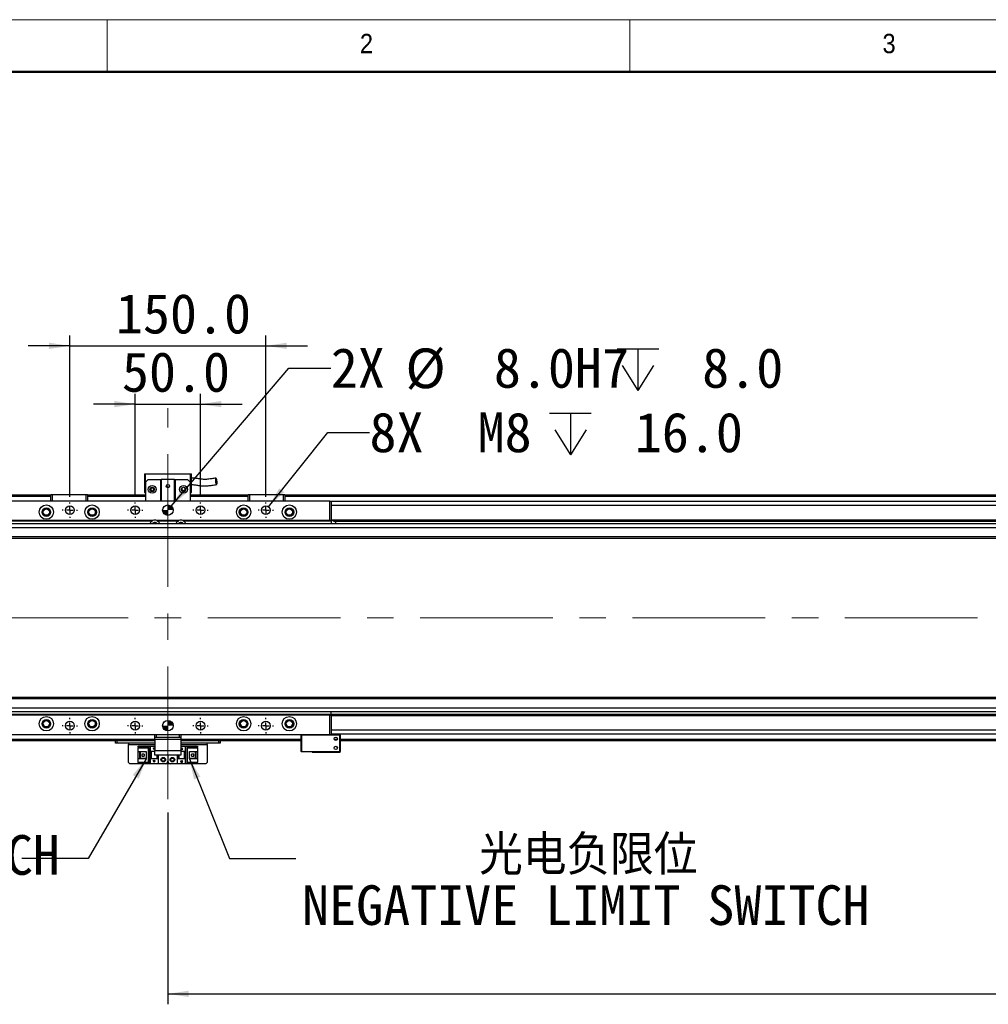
# Model space of a CAD drawing. Header units: millimetres. Extents: x 40 to 3331, y 40 to 2336.
# Tile 4 of 11: x 413 to 1154, y 1582 to 2336. Entities that reach past the tile are written whole.
import ezdxf

# ---------------------------------------------------------------- set-up
doc = ezdxf.new("R2010")
doc.units = ezdxf.units.MM
doc.header["$LTSCALE"] = 8
doc.linetypes.add('CENTERX2', pattern=[20.32, 12.7, -2.54, 2.54, -2.54])
doc.layers.add('DIMNS', color=7, linetype='Continuous')
doc.styles.add('SLDTEXTSTYLE0', font='Gothic.ttf', dxfattribs={"width": 0.913})
doc.styles.add('SLDTEXTSTYLE10', font='txt')
doc.styles.add('SLDTEXTSTYLE7', font='txt')
doc.styles.add('SLDTEXTSTYLE9', font='txt', dxfattribs={"bigfont": 'bigfont'})
doc.dimstyles.new('SLDDIMSTYLE0', dxfattribs={"dimtxt": 30.4, "dimasz": 16, "dimexe": 0, "dimexo": 0.0625, "dimgap": 7.6, "dimtad": 2, "dimdec": 1, "dimrnd": 1e-09, "dimzin": 4, "dimdsep": 46, "dimtxsty": 'SLDTEXTSTYLE7', "dimsah": 1, "dimcen": 0.09, "dimadec": 0, "dimazin": 1, "dimtfac": 1, "dimtdec": 1, "dimtmove": 0, "dimatfit": 0, "dimfxl": 0, "dimfrac": 2, "dimtolj": 1, "dimtzin": 12, "dimarcsym": 0})
doc.dimstyles.new('SLDDIMSTYLE1', dxfattribs={"dimtxt": 30.4, "dimasz": 16, "dimexe": 0, "dimexo": 0.0625, "dimgap": 7.6, "dimtad": 2, "dimdec": 1, "dimrnd": 1e-09, "dimzin": 4, "dimdsep": 46, "dimtxsty": 'SLDTEXTSTYLE7', "dimsah": 1, "dimcen": 0.09, "dimadec": 0, "dimazin": 1, "dimtfac": 1, "dimtdec": 1, "dimtofl": 0, "dimtmove": 0, "dimatfit": 3, "dimfxl": 0, "dimfrac": 2, "dimtolj": 1, "dimtzin": 12, "dimarcsym": 0})
doc.dimstyles.new('SLDDIMSTYLE3', dxfattribs={"dimtxt": 0.18, "dimasz": 16, "dimexe": 0, "dimexo": 0.0625, "dimgap": 0, "dimtad": 0, "dimtih": 1, "dimtoh": 1, "dimdec": 0, "dimrnd": 1e-09, "dimzin": 0, "dimdsep": 46, "dimtxsty": 'Standard', "dimsah": 1, "dimcen": 0.09, "dimadec": 0, "dimazin": 0, "dimtfac": 16, "dimtdec": 0, "dimtofl": 0, "dimtmove": 0, "dimatfit": 3, "dimfxl": 0, "dimfrac": 2, "dimtolj": 1, "dimtzin": 0, "dimarcsym": 0})
doc.dimstyles.new('SLDDIMSTYLE5', dxfattribs={"dimtxt": 30.4, "dimasz": 16, "dimexe": 0, "dimexo": 0.0625, "dimgap": 7.6, "dimtad": 0, "dimtih": 1, "dimtoh": 1, "dimdec": 1, "dimrnd": 1e-09, "dimzin": 4, "dimdsep": 46, "dimtxsty": 'SLDTEXTSTYLE7', "dimsah": 1, "dimcen": 0, "dimadec": 0, "dimazin": 1, "dimtfac": 1, "dimtdec": 1, "dimtofl": 0, "dimtmove": 0, "dimatfit": 3, "dimfxl": 0, "dimfrac": 2, "dimtolj": 1, "dimtzin": 12, "dimarcsym": 0})
doc.dimstyles.new('SLDDIMSTYLE6', dxfattribs={"dimtxt": 30.4, "dimasz": 16, "dimexe": 0, "dimexo": 0.0625, "dimgap": 7.6, "dimtad": 0, "dimtih": 1, "dimtoh": 1, "dimdec": 6, "dimrnd": 1e-09, "dimzin": 12, "dimdsep": 46, "dimtxsty": 'SLDTEXTSTYLE7', "dimsah": 1, "dimcen": 0, "dimadec": 0, "dimazin": 3, "dimtfac": 1, "dimtdec": 1, "dimtofl": 0, "dimtmove": 0, "dimatfit": 3, "dimfxl": 0, "dimfrac": 2, "dimtolj": 1, "dimtzin": 12, "dimarcsym": 0})

# ---------------------------------------------------------------- blocks, each defined once
blk = doc.blocks.new('_D_17')
at = {"layer": 'DIMNS'}
for p, q in [((501.35, 1970.69), (501.35, 2049.68)), ((551.35, 1970.69), (551.35, 2049.68)), ((501.35, 2041.68), (469.35, 2041.68)), ((501.35, 2041.68), (551.35, 2041.68)), ((551.35, 2041.68), (583.35, 2041.68))]:
    blk.add_line(p, q, dxfattribs=at)
for points in [[(501.35, 2041.68), (485.35, 2044.08), (485.35, 2039.28)], [(551.35, 2041.68), (567.35, 2039.28), (567.35, 2044.08)]]:
    blk.add_solid(points, dxfattribs=at)
at = {"layer": 'DIMNS', "insert": (491.2, 2081.57), "char_height": 30.4, "attachment_point": 1, "style": 'SLDTEXTSTYLE7'}
blk.add_mtext('50.0', dxfattribs=at)
blk = doc.blocks.new('_D_18')
at = {"layer": 'DIMNS'}
for p, q in [((451.35, 1970.69), (451.35, 2094.31)), ((601.35, 1970.69), (601.35, 2094.31)), ((451.35, 2086.31), (419.35, 2086.31)), ((451.35, 2086.31), (601.35, 2086.31)), ((601.35, 2086.31), (633.35, 2086.31))]:
    blk.add_line(p, q, dxfattribs=at)
for points in [[(451.35, 2086.31), (435.35, 2088.71), (435.35, 2083.91)], [(601.35, 2086.31), (617.35, 2083.91), (617.35, 2088.71)]]:
    blk.add_solid(points, dxfattribs=at)
at = {"layer": 'DIMNS', "insert": (486.6, 2126.19), "char_height": 30.4, "attachment_point": 1, "style": 'SLDTEXTSTYLE7'}
blk.add_mtext('150.0', dxfattribs=at)
blk = doc.blocks.new('SW_SYMBOL_HOLE_DEPTH')
at = {"layer": 'DIMNS', "color": 0}
for p, q in [((0, 7000), (6400, 7000)), ((3200, 7000), (3200, 600)), ((800, 4440), (3200, 600)), ((5600, 4440), (3200, 600))]:
    blk.add_line(p, q, dxfattribs=at)
blk = doc.blocks.new('_D_19')
at = {"layer": 'DIMNS'}
for p, q in [((528.94, 1963.57), (619.07, 2069.32)), ((619.07, 2069.32), (651.07, 2069.32))]:
    blk.add_line(p, q, dxfattribs=at)
blk.add_solid([(528.94, 1963.57), (541.15, 1974.19), (537.5, 1977.3)], dxfattribs=at)
at = {"layer": 'DIMNS', "xscale": 0.004985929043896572, "yscale": 0.004985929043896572, "zscale": 0.004985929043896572}
blk.add_blockref('SW_SYMBOL_HOLE_DEPTH', (870.14, 2049.19), dxfattribs=at)
at = {"layer": 'DIMNS', "char_height": 30.4, "attachment_point": 1, "style": 'SLDTEXTSTYLE7'}
for s, insert in [('2X ', (651.07, 2084.63)), ('%%c', (708.24, 2084.34)), (' 8.0H7', (755.21, 2084.63)), (' 8.0', (914.64, 2084.63))]:
    blk.add_mtext(s, dxfattribs=dict(at, insert=insert))
blk = doc.blocks.new('_D_20')
at = {"layer": 'DIMNS'}
for p, q in [((603.47, 1963.19), (648.7, 2019.97)), ((648.7, 2019.97), (680.7, 2019.97))]:
    blk.add_line(p, q, dxfattribs=at)
blk.add_solid([(603.47, 1963.19), (615.31, 1974.21), (611.56, 1977.2)], dxfattribs=at)
at = {"layer": 'DIMNS', "xscale": 0.004985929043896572, "yscale": 0.004985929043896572, "zscale": 0.004985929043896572}
blk.add_blockref('SW_SYMBOL_HOLE_DEPTH', (818.56, 1999.85), dxfattribs=at)
at = {"layer": 'DIMNS', "char_height": 30.4, "attachment_point": 1, "style": 'SLDTEXTSTYLE7'}
for s, insert in [('8X  M8 ', (680.7, 2035.29)), (' 16.0', (863.06, 2035.29))]:
    blk.add_mtext(s, dxfattribs=dict(at, insert=insert))
blk = doc.blocks.new('_D_22')
at = {"layer": 'DIMNS'}
for p, q in [((526.35, 1729.12), (526.35, 1582.23)), ((2326.35, 1727.57), (2326.35, 1582.23)), ((526.35, 1590.23), (2326.35, 1590.23))]:
    blk.add_line(p, q, dxfattribs=at)
for points in [[(526.35, 1590.23), (542.35, 1587.83), (542.35, 1592.63)], [(2326.35, 1590.23), (2310.35, 1592.63), (2310.35, 1587.83)]]:
    blk.add_solid(points, dxfattribs=at)
at = {"layer": 'DIMNS', "insert": (1359.69, 1630.11), "char_height": 30.4, "attachment_point": 1, "style": 'SLDTEXTSTYLE7'}
blk.add_mtext('1800.0', dxfattribs=at)
blk = doc.blocks.new('SW_NOTE_8')
at = {"layer": 'DIMNS', "color": 0, "char_height": 30.4, "attachment_point": 1}
for s, insert, style in [('  光电原点', (-198.22, 56.23), 'SLDTEXTSTYLE9'), ('HOME SWITCH', (-198.22, 17.83), 'SLDTEXTSTYLE10')]:
    blk.add_mtext(s, dxfattribs=dict(at, insert=insert, style=style))
blk = doc.blocks.new('SW_NOTE_9')
at = {"layer": 'DIMNS', "color": 0, "char_height": 30.4, "attachment_point": 1}
for s, insert, style in [('     光电负限位', (4.74, 17.89), 'SLDTEXTSTYLE9'), ('NEGATIVE LIMIT SWITCH', (4.74, -20.51), 'SLDTEXTSTYLE10')]:
    blk.add_mtext(s, dxfattribs=dict(at, insert=insert, style=style))
blk = doc.blocks.new('SW_CENTERMARKSYMBOL_0')
at = {"layer": 'DIMNS', "color": 0}
for p, q in [((-5.08, 0), (-5.94, 0)), ((0, 0), (-2.54, 0)), ((0, 5.08), (0, 5.94)), ((0, 0), (0, 2.54)), ((0, 0), (0, -2.54)), ((0, 0), (2.54, 0)), ((5.08, 0), (5.94, 0)), ((0, -5.08), (0, -5.94))]:
    blk.add_line(p, q, dxfattribs=at)
blk = doc.blocks.new('SW_CENTERMARKSYMBOL_1')
at = {"layer": 'DIMNS', "color": 0}
for p, q in [((-5.08, 0), (-5.94, 0)), ((0, 0), (-2.54, 0)), ((0, 5.08), (0, 5.94)), ((0, 0), (0, 2.54)), ((0, 0), (0, -2.54)), ((0, 0), (2.54, 0)), ((5.08, 0), (5.94, 0)), ((0, -5.08), (0, -5.94))]:
    blk.add_line(p, q, dxfattribs=at)
blk = doc.blocks.new('SW_CENTERMARKSYMBOL_2')
at = {"layer": 'DIMNS', "color": 0}
for p, q in [((-5.08, 0), (-5.94, 0)), ((0, 0), (-2.54, 0)), ((0, 5.08), (0, 5.94)), ((0, 0), (0, 2.54)), ((0, 0), (0, -2.54)), ((0, 0), (2.54, 0)), ((5.08, 0), (5.94, 0)), ((0, -5.08), (0, -5.94))]:
    blk.add_line(p, q, dxfattribs=at)
blk = doc.blocks.new('SW_CENTERMARKSYMBOL_3')
at = {"layer": 'DIMNS', "color": 0}
for p, q in [((-5.08, 0), (-5.94, 0)), ((0, 0), (-2.54, 0)), ((0, 5.08), (0, 5.94)), ((0, 0), (0, 2.54)), ((0, 0), (0, -2.54)), ((0, 0), (2.54, 0)), ((5.08, 0), (5.94, 0)), ((0, -5.08), (0, -5.94))]:
    blk.add_line(p, q, dxfattribs=at)
blk = doc.blocks.new('SW_CENTERMARKSYMBOL_4')
at = {"layer": 'DIMNS', "color": 0}
for p, q in [((-5.08, 0), (-5.94, 0)), ((0, 0), (-2.54, 0)), ((0, 5.08), (0, 5.94)), ((0, 0), (0, 2.54)), ((0, 0), (0, -2.54)), ((0, 0), (2.54, 0)), ((5.08, 0), (5.94, 0)), ((0, -5.08), (0, -5.94))]:
    blk.add_line(p, q, dxfattribs=at)
blk = doc.blocks.new('SW_CENTERMARKSYMBOL_5')
at = {"layer": 'DIMNS', "color": 0}
for p, q in [((-5.08, 0), (-5.94, 0)), ((0, 0), (-2.54, 0)), ((0, 5.08), (0, 5.94)), ((0, 0), (0, 2.54)), ((0, 0), (0, -2.54)), ((0, 0), (2.54, 0)), ((5.08, 0), (5.94, 0)), ((0, -5.08), (0, -5.94))]:
    blk.add_line(p, q, dxfattribs=at)
blk = doc.blocks.new('SW_CENTERMARKSYMBOL_6')
at = {"layer": 'DIMNS', "color": 0}
for p, q in [((-5.08, 0), (-5.94, 0)), ((0, 0), (-2.54, 0)), ((0, 5.08), (0, 5.94)), ((0, 0), (0, 2.54)), ((0, 0), (0, -2.54)), ((0, 0), (2.54, 0)), ((5.08, 0), (5.94, 0)), ((0, -5.08), (0, -5.94))]:
    blk.add_line(p, q, dxfattribs=at)
blk = doc.blocks.new('SW_CENTERMARKSYMBOL_7')
at = {"layer": 'DIMNS', "color": 0}
for p, q in [((-5.08, 0), (-5.94, 0)), ((0, 0), (-2.54, 0)), ((0, 5.08), (0, 5.94)), ((0, 0), (0, 2.54)), ((0, 0), (0, -2.54)), ((0, 0), (2.54, 0)), ((5.08, 0), (5.94, 0)), ((0, -5.08), (0, -5.94))]:
    blk.add_line(p, q, dxfattribs=at)
blk = doc.blocks.new('SW_DOWELSYMBOL_2')
at = {"linetype": 'Continuous', "lineweight": 18}
h = blk.add_hatch(color=0, dxfattribs=at)
edge = h.paths.add_edge_path(flags=0)
edge.add_arc((0, 0), 4, 180, 270)
edge.add_line((0, -4), (0, 0))
edge.add_line((0, 0), (-4, 0))
h = blk.add_hatch(color=0, dxfattribs=at)
edge = h.paths.add_edge_path(flags=0)
edge.add_arc((0, 0), 4, 0, 90)
edge.add_line((0, 4), (0, 0))
edge.add_line((0, 0), (4, 0))
at = {"layer": 'DIMNS', "color": 0}
blk.add_circle((0, 0), 4, dxfattribs=at)
blk = doc.blocks.new('SW_DOWELSYMBOL_3')
at = {"linetype": 'Continuous', "lineweight": 18}
h = blk.add_hatch(color=0, dxfattribs=at)
edge = h.paths.add_edge_path(flags=0)
edge.add_arc((0, 0), 4, 180, 270)
edge.add_line((0, -4), (0, 0))
edge.add_line((0, 0), (-4, 0))
h = blk.add_hatch(color=0, dxfattribs=at)
edge = h.paths.add_edge_path(flags=0)
edge.add_arc((0, 0), 4, 0, 90)
edge.add_line((0, 4), (0, 0))
edge.add_line((0, 0), (4, 0))
at = {"layer": 'DIMNS', "color": 0}
blk.add_circle((0, 0), 4, dxfattribs=at)

msp = doc.modelspace()

# ---------------------------------------------------------------- linework, layer by layer
at = {"color": 7, "linetype": 'Continuous', "lineweight": 18}
for p, q in [((3320, 2336), (40, 2336)), ((480, 2296), (480, 2336)), ((880, 2336), (880, 2296)), ((80, 2296), (3280, 2296))]:
    msp.add_line(p, q, dxfattribs=at)
at = {"color": 7, "linetype": 'Continuous', "lineweight": 50}
msp.add_line((3280, 2296), (80, 2296), dxfattribs=at)
at = {"color": 7, "linetype": 'Continuous', "lineweight": 25}
for p, q in [((508.3486707, 1988.3266009), (509.3486876, 1988.3266009)), ((508.3486707, 1988.3266009), (508.3486707, 1973.926603)), ((509.3486876, 1981.9266043), (509.3486876, 1988.3266009)), ((509.3486876, 1988.3266009), (543.3486969, 1988.3266009)), ((511.3486917, 1983.9266009), (509.3486876, 1981.9266043)), ((511.3486917, 1983.9266009), (520.8486886, 1983.9266009)), ((520.8486886, 1967.5266064), (520.8486886, 1983.9266009)), ((520.8486886, 1983.9266009), (521.3486821, 1983.9266009)), ((521.3486821, 1983.9266009), (521.3486821, 1967.5266064)), ((531.3486726, 1983.9266009), (521.3486821, 1983.9266009)), ((531.3486726, 1967.5266064), (531.3486726, 1983.9266009)), ((531.3486726, 1983.9266009), (531.848696, 1983.9266009)), ((531.848696, 1983.9266009), (531.848696, 1967.5266064)), ((531.848696, 1983.9266009), (541.3486929, 1983.9266009)), ((543.3486969, 1981.9266043), (541.3486929, 1983.9266009)), ((543.3486969, 1988.3266009), (544.348684, 1988.3266009)), ((543.3486969, 1988.3266009), (543.3486969, 1981.9266043)), ((544.348684, 1973.926603), (544.348684, 1988.3266009)), ((509.3486876, 1981.9266043), (509.3486876, 1967.5266064)), ((543.3486969, 1981.9266043), (543.3486969, 1967.5266064)), ((436.8486971, 1972.0266006), (358.3486647, 1972.0266006)), ((358.3486647, 1971.5266071), (436.8486971, 1971.5266071)), ((650.3486902, 1967.5266064), (402.3486943, 1967.5266064)), ((436.8486971, 1972.226604), (437.1486873, 1972.5266017)), ((437.8486843, 1972.226604), (436.8486971, 1972.226604)), ((436.8486971, 1967.5266064), (436.8486971, 1972.226604)), ((437.1486873, 1972.5266017), (437.97296, 1972.5266017)), ((437.8486843, 1972.226604), (437.97296, 1972.5266017)), ((463.8486774, 1972.226604), (437.8486843, 1972.226604)), ((437.8486843, 1972.226604), (437.8486843, 1967.5266064)), ((437.97296, 1972.5266017), (463.7244315, 1972.5266017)), ((463.7244315, 1972.5266017), (464.5486743, 1972.5266017)), ((463.8486774, 1972.226604), (463.7244315, 1972.5266017)), ((464.8486943, 1972.226604), (463.8486774, 1972.226604)), ((463.8486774, 1967.5266064), (463.8486774, 1972.226604)), ((464.5486743, 1972.5266017), (464.8486943, 1972.226604)), ((464.8486943, 1972.226604), (464.8486943, 1967.5266064)), ((509.3486876, 1972.0266006), (464.8486943, 1972.0266006)), ((464.8486943, 1971.5266071), (509.3486876, 1971.5266071)), ((476.3486952, 1971.8266047), (509.3486876, 1971.8266047)), ((476.3486952, 1971.8266047), (476.3486952, 1971.6266013)), ((476.3486952, 1971.6266013), (509.3486876, 1971.6266013)), ((476.3486952, 1971.5266071), (476.3486952, 1971.6266013)), ((508.3486707, 1973.926603), (509.3486876, 1973.926603)), ((543.3486969, 1973.926603), (544.348684, 1973.926603)), ((587.8486902, 1972.0266006), (543.3486969, 1972.0266006)), ((543.3486969, 1971.8266047), (587.8486902, 1971.8266047)), ((543.3486969, 1971.6266013), (587.8486902, 1971.6266013)), ((543.3486969, 1971.5266071), (587.8486902, 1971.5266071)), ((587.8486902, 1972.226604), (588.1486804, 1972.5266017)), ((588.8486774, 1972.226604), (587.8486902, 1972.226604)), ((587.8486902, 1967.5266064), (587.8486902, 1972.226604)), ((588.1486804, 1972.5266017), (588.972953, 1972.5266017)), ((588.8486774, 1972.226604), (588.972953, 1972.5266017)), ((588.8486774, 1972.226604), (588.8486774, 1967.5266064)), ((614.8486704, 1972.226604), (588.8486774, 1972.226604)), ((588.972953, 1972.5266017), (614.7244246, 1972.5266017)), ((614.8486704, 1972.226604), (614.7244246, 1972.5266017)), ((614.7244246, 1972.5266017), (615.5486972, 1972.5266017)), ((614.8486704, 1967.5266064), (614.8486704, 1972.226604)), ((615.8486874, 1972.226604), (614.8486704, 1972.226604)), ((615.5486972, 1972.5266017), (615.8486874, 1972.226604)), ((615.8486874, 1972.226604), (615.8486874, 1967.5266064)), ((2236.8487091, 1972.0266006), (615.8486874, 1972.0266006)), ((615.8486874, 1971.8266047), (2236.8487091, 1971.8266047)), ((615.8486874, 1971.6266013), (2236.8487091, 1971.6266013)), ((615.8486874, 1971.5266071), (2236.8487091, 1971.5266071)), ((650.3486902, 1952.5266058), (650.3486902, 1967.5266064)), ((650.3486902, 1967.5266064), (651.3486774, 1967.5266064)), ((651.3486774, 1967.5266064), (651.3486774, 1952.5266058)), ((2201.3486595, 1967.0266054), (651.3486774, 1967.0266054)), ((514.8288281, 1952.5266058), (402.3486943, 1952.5266058)), ((534.828809, 1952.5266058), (517.8685457, 1952.5266058)), ((650.3486902, 1952.5266058), (537.8685565, 1952.5266058)), ((651.3486774, 1952.5266058), (650.3486902, 1952.5266058)), ((651.3486774, 1953.0266068), (2201.3486595, 1953.0266068)), ((651.3486774, 1952.5266058), (651.3486774, 1952.0266048)), ((2201.3486595, 1952.596604), (652.8335483, 1952.596604)), ((2468.8487024, 1950.0266008), (382.8486771, 1950.0266008)), ((2468.8487024, 1947.0266021), (382.8486771, 1947.0266021)), ((513.9486761, 1952.0266048), (401.3487072, 1952.0266048)), ((533.9486868, 1952.0266048), (518.7486977, 1952.0266048)), ((651.3486774, 1952.0266048), (538.7486786, 1952.0266048)), ((651.3486774, 1952.0266048), (651.3486774, 1950.0266008)), ((653.5992593, 1952.0225145), (2201.3486595, 1952.0225145)), ((654.8576326, 1950.0266008), (654.9487085, 1951.328776)), ((2468.8487024, 1940.0265991), (382.8486771, 1940.0265991)), ((382.8486771, 1939.0266008), (2468.8487024, 1939.0266008)), ((2468.8487024, 1817.0266069), (382.8486771, 1817.0266069)), ((2468.8487024, 1816.0266049), (382.8486771, 1816.0266049)), ((2468.8487024, 1809.0266056), (382.8486771, 1809.0266056)), ((2468.8487024, 1806.026607), (382.8486771, 1806.026607)), ((651.3486774, 1804.0266029), (401.3487072, 1804.0266029)), ((650.3486902, 1803.5266019), (402.3486943, 1803.5266019)), ((650.3486902, 1788.5266013), (650.3486902, 1803.5266019)), ((650.3486902, 1803.5266019), (651.3486774, 1803.5266019)), ((651.3486774, 1804.0266029), (651.3486774, 1806.026607)), ((2199.0981073, 1804.0306933), (651.3486774, 1804.0306933)), ((651.3486774, 1804.0266029), (651.3486774, 1803.5266019)), ((651.3486774, 1803.5266019), (651.3486774, 1788.5266013)), ((2199.8637886, 1803.4566037), (651.3486774, 1803.4566037)), ((2201.3486595, 1803.0266009), (651.3486774, 1803.0266009)), ((650.3486902, 1788.5266013), (402.3486943, 1788.5266013)), ((516.3486869, 1786.5266047), (516.3486869, 1788.5266013)), ((517.348674, 1786.5266047), (516.3486869, 1786.5266047)), ((516.3486869, 1785.0266017), (516.3486869, 1786.5266047)), ((517.348674, 1788.5266013), (517.348674, 1786.5266047)), ((535.3486807, 1786.5266047), (517.348674, 1786.5266047)), ((535.3486807, 1786.5266047), (535.3486807, 1788.5266013)), ((536.3486976, 1786.5266047), (535.3486807, 1786.5266047)), ((536.3486976, 1788.5266013), (536.3486976, 1786.5266047)), ((536.3486976, 1786.5266047), (536.3486976, 1785.0266017)), ((628.6486954, 1788.5266013), (628.3486755, 1788.2266037)), ((628.3486755, 1775.8266024), (628.3486755, 1788.2266037)), ((628.6486954, 1788.2266037), (628.3486755, 1788.2266037)), ((628.6486954, 1788.2266037), (628.7729413, 1788.5266013)), ((658.0486865, 1788.2266037), (628.6486954, 1788.2266037)), ((628.6486954, 1788.2266037), (628.6486954, 1775.8266024)), ((651.3486774, 1788.5266013), (650.3486902, 1788.5266013)), ((2201.3486595, 1789.0266023), (651.3486774, 1789.0266023)), ((651.3486774, 1788.8266064), (658.3486766, 1788.8266064)), ((651.3486774, 1788.5266013), (657.9244108, 1788.5266013)), ((658.0486865, 1788.2266037), (657.9244108, 1788.5266013)), ((657.9244108, 1788.5266013), (658.0486865, 1788.5266013)), ((658.3486766, 1788.2266037), (658.0486865, 1788.5266013)), ((658.0486865, 1775.8266024), (658.0486865, 1788.2266037)), ((658.3486766, 1788.2266037), (658.0486865, 1788.2266037)), ((658.3486766, 1788.2266037), (658.3486766, 1788.8266064)), ((658.3486766, 1788.2266037), (658.3486766, 1775.8266024)), ((516.3486869, 1784.0266071), (358.3486647, 1784.0266071)), ((486.3486857, 1782.026603), (486.3486857, 1784.0266071)), ((487.3486728, 1782.026603), (486.3486857, 1782.026603)), ((487.3486728, 1784.0266071), (487.3486728, 1782.026603)), ((516.3486869, 1782.026603), (487.3486728, 1782.026603)), ((496.3486762, 1782.026603), (496.3486762, 1781.026601)), ((496.3486762, 1767.2266058), (496.3486762, 1781.026601)), ((503.6486954, 1778.9266027), (503.6486954, 1779.7266014)), ((503.6486954, 1779.7266014), (512.8486724, 1779.7266014)), ((511.948672, 1778.9266027), (503.6486954, 1778.9266027)), ((503.6486954, 1778.9266027), (503.6486954, 1778.4266017)), ((511.4486785, 1778.4266017), (511.948672, 1778.9266027)), ((511.948672, 1767.1266041), (511.948672, 1778.9266027)), ((512.8486724, 1779.7266014), (512.8486724, 1776.0266058)), ((512.8486724, 1779.7266014), (516.3486869, 1779.7266014)), ((536.3486976, 1785.0266017), (516.3486869, 1785.0266017)), ((516.3486869, 1785.0266017), (516.3486869, 1776.5266068)), ((536.3486976, 1785.0266017), (536.3486976, 1776.5266068)), ((628.3486755, 1784.0266071), (536.3486976, 1784.0266071)), ((565.3486819, 1782.026603), (536.3486976, 1782.026603)), ((536.3486976, 1779.7266014), (539.8486824, 1779.7266014)), ((539.8486824, 1776.0266058), (539.8486824, 1779.7266014)), ((539.8486824, 1779.7266014), (549.0486891, 1779.7266014)), ((549.0486891, 1778.9266027), (540.7486827, 1778.9266027)), ((540.7486827, 1778.9266027), (541.2486763, 1778.4266017)), ((540.7486827, 1778.9266027), (540.7486827, 1767.1266041)), ((549.0486891, 1779.7266014), (549.0486891, 1778.9266027)), ((549.0486891, 1778.4266017), (549.0486891, 1778.9266027)), ((556.3486786, 1781.026601), (556.3486786, 1782.026603)), ((556.3486786, 1781.026601), (556.3486786, 1767.2266058)), ((565.3486819, 1782.026603), (565.3486819, 1784.0266071)), ((566.348669, 1782.026603), (565.3486819, 1782.026603)), ((566.348669, 1784.0266071), (566.348669, 1782.026603)), ((2199.3486852, 1784.0266071), (658.3486766, 1784.0266071)), ((511.4486785, 1778.4266017), (503.6486954, 1778.4266017)), ((503.6486954, 1775.8266024), (503.6486954, 1778.4266017)), ((503.6486954, 1775.8266024), (509.8486812, 1775.8266024)), ((503.6486954, 1770.2266045), (503.6486954, 1775.8266024)), ((504.9486727, 1770.2266045), (504.9486727, 1775.8266024)), ((505.4486961, 1775.4766039), (505.4486961, 1775.8266024)), ((509.8486812, 1775.4766039), (505.4486961, 1775.4766039)), ((505.4486961, 1770.5766029), (505.4486961, 1775.4766039)), ((508.2486839, 1773.8266058), (506.4086885, 1773.8266058)), ((506.4086885, 1773.8266058), (506.4086885, 1772.2266011)), ((506.4086885, 1772.2266011), (508.2486839, 1772.2266011)), ((508.2486839, 1773.8266058), (508.2486839, 1772.2266011)), ((509.8486812, 1775.8266024), (509.8486812, 1770.2266045)), ((511.4486785, 1767.6266051), (511.4486785, 1778.4266017)), ((512.8486724, 1776.0266058), (516.3486869, 1776.0266058)), ((512.8486724, 1776.0266058), (512.8486724, 1770.0266011)), ((513.3486957, 1776.0266058), (513.3486957, 1770.0266011)), ((513.6486859, 1776.0266058), (513.6486859, 1770.0266011)), ((515.2486832, 1778.2266058), (515.4486866, 1778.2266058)), ((515.8486933, 1777.0266004), (515.2486832, 1778.2266058)), ((515.4486866, 1778.6266051), (516.2486703, 1778.6266051)), ((515.4486866, 1778.2266058), (515.4486866, 1778.6266051)), ((516.3486869, 1778.0266024), (515.8486933, 1777.0266004)), ((516.2486703, 1778.6266051), (516.2486703, 1778.2266058)), ((516.2486703, 1778.2266058), (516.3486869, 1778.2266058)), ((516.3486869, 1776.5266068), (536.3486976, 1776.5266068)), ((516.3486869, 1773.0266071), (516.3486869, 1776.5266068)), ((536.3486976, 1773.0266071), (516.3486869, 1773.0266071)), ((518.048671, 1770.0266011), (518.048671, 1773.0266071)), ((518.3486909, 1770.0266011), (518.3486909, 1773.0266071)), ((518.8486845, 1773.0266071), (518.8486845, 1770.0266011)), ((526.3486774, 1773.0266071), (526.3486774, 1768.3266021)), ((533.8486702, 1770.0266011), (533.8486702, 1773.0266071)), ((534.3486936, 1773.0266071), (534.3486936, 1770.0266011)), ((534.6486837, 1773.0266071), (534.6486837, 1770.0266011)), ((536.3486976, 1777.6266031), (536.8486912, 1778.6266051)), ((536.4486844, 1777.4266071), (536.3486976, 1777.4266071)), ((536.3486976, 1776.5266068), (536.3486976, 1773.0266071)), ((536.3486976, 1776.0266058), (539.8486824, 1776.0266058)), ((536.4486844, 1777.0266004), (536.4486844, 1777.4266071)), ((537.248698, 1777.0266004), (536.4486844, 1777.0266004)), ((536.8486912, 1778.6266051), (537.4486715, 1777.4266071)), ((537.248698, 1777.4266071), (537.248698, 1777.0266004)), ((537.4486715, 1777.4266071), (537.248698, 1777.4266071)), ((539.0486688, 1770.0266011), (539.0486688, 1776.0266058)), ((539.3486888, 1770.0266011), (539.3486888, 1776.0266058)), ((539.8486824, 1770.0266011), (539.8486824, 1776.0266058)), ((549.0486891, 1778.4266017), (541.2486763, 1778.4266017)), ((541.2486763, 1778.4266017), (541.2486763, 1767.6266051)), ((542.8486735, 1775.8266024), (549.0486891, 1775.8266024)), ((542.8486735, 1770.2266045), (542.8486735, 1775.8266024)), ((547.2486884, 1775.4766039), (542.8486735, 1775.4766039)), ((544.4486708, 1772.2266011), (544.4486708, 1773.8266058)), ((546.288696, 1773.8266058), (544.4486708, 1773.8266058)), ((544.4486708, 1772.2266011), (546.288696, 1772.2266011)), ((546.288696, 1772.2266011), (546.288696, 1773.8266058)), ((547.2486884, 1775.8266024), (547.2486884, 1775.4766039)), ((547.2486884, 1775.4766039), (547.2486884, 1770.5766029)), ((547.748682, 1775.8266024), (547.748682, 1770.2266045)), ((549.0486891, 1778.4266017), (549.0486891, 1775.8266024)), ((549.0486891, 1775.8266024), (549.0486891, 1770.2266045)), ((628.3486755, 1775.8266024), (628.6486954, 1775.8266024)), ((628.6486954, 1775.5266048), (628.3486755, 1775.8266024)), ((628.6486954, 1775.8266024), (658.0486865, 1775.8266024)), ((628.6486954, 1775.8266024), (628.7729413, 1775.5266048)), ((628.7729413, 1775.5266048), (628.6486954, 1775.5266048)), ((657.9244108, 1775.5266048), (628.7729413, 1775.5266048)), ((636.8486852, 1775.2266071), (636.8486852, 1775.5266048)), ((636.8486852, 1775.2266071), (658.3486766, 1775.2266071)), ((658.0486865, 1775.8266024), (657.9244108, 1775.5266048)), ((658.0486865, 1775.5266048), (657.9244108, 1775.5266048)), ((658.0486865, 1775.8266024), (658.3486766, 1775.8266024)), ((658.3486766, 1775.8266024), (658.0486865, 1775.5266048)), ((658.3486766, 1775.2266071), (658.3486766, 1775.8266024)), ((496.3486762, 1767.2266058), (497.3486931, 1766.2266038)), ((555.3486914, 1766.2266038), (497.3486931, 1766.2266038)), ((509.8486812, 1770.2266045), (503.6486954, 1770.2266045)), ((503.6486954, 1767.6266051), (503.6486954, 1770.2266045)), ((503.6486954, 1767.6266051), (511.4486785, 1767.6266051)), ((503.6486954, 1767.6266051), (503.6486954, 1767.1266041)), ((503.6486954, 1767.1266041), (511.948672, 1767.1266041)), ((503.6486954, 1766.3266055), (503.6486954, 1767.1266041)), ((512.8486724, 1766.3266055), (503.6486954, 1766.3266055)), ((505.4486961, 1770.2266045), (505.4486961, 1770.5766029)), ((505.4486961, 1770.5766029), (509.8486812, 1770.5766029)), ((511.948672, 1767.1266041), (511.4486785, 1767.6266051)), ((512.8486724, 1770.0266011), (512.8486724, 1766.3266055)), ((518.8486845, 1770.0266011), (512.8486724, 1770.0266011)), ((518.8486845, 1766.3266055), (512.8486724, 1766.3266055)), ((515.2486832, 1768.6266072), (515.4486866, 1768.6266072)), ((515.8486933, 1767.4266018), (515.2486832, 1768.6266072)), ((515.4486866, 1769.0266065), (516.2486703, 1769.0266065)), ((515.4486866, 1768.6266072), (515.4486866, 1769.0266065)), ((516.4486737, 1768.6266072), (515.8486933, 1767.4266018)), ((516.2486703, 1769.0266065), (516.2486703, 1768.6266072)), ((516.2486703, 1768.6266072), (516.4486737, 1768.6266072)), ((518.8486845, 1770.0266011), (518.8486845, 1766.3266055)), ((524.3486733, 1766.3266055), (518.8486845, 1766.3266055)), ((533.8486702, 1766.3266055), (528.3486814, 1766.3266055)), ((533.8486702, 1766.3266055), (533.8486702, 1770.0266011)), ((539.8486824, 1770.0266011), (533.8486702, 1770.0266011)), ((539.8486824, 1766.3266055), (533.8486702, 1766.3266055)), ((536.248681, 1767.8266011), (536.8486912, 1769.0266065)), ((536.4486844, 1767.8266011), (536.248681, 1767.8266011)), ((536.4486844, 1767.4266018), (536.4486844, 1767.8266011)), ((537.248698, 1767.4266018), (536.4486844, 1767.4266018)), ((536.8486912, 1769.0266065), (537.4486715, 1767.8266011)), ((537.248698, 1767.8266011), (537.248698, 1767.4266018)), ((537.4486715, 1767.8266011), (537.248698, 1767.8266011)), ((539.8486824, 1766.3266055), (539.8486824, 1770.0266011)), ((549.0486891, 1766.3266055), (539.8486824, 1766.3266055)), ((541.2486763, 1767.6266051), (540.7486827, 1767.1266041)), ((540.7486827, 1767.1266041), (549.0486891, 1767.1266041)), ((541.2486763, 1767.6266051), (549.0486891, 1767.6266051)), ((542.8486735, 1770.5766029), (547.2486884, 1770.5766029)), ((549.0486891, 1770.2266045), (542.8486735, 1770.2266045)), ((547.2486884, 1770.5766029), (547.2486884, 1770.2266045)), ((549.0486891, 1770.2266045), (549.0486891, 1767.6266051)), ((549.0486891, 1767.1266041), (549.0486891, 1767.6266051)), ((549.0486891, 1767.1266041), (549.0486891, 1766.3266055)), ((555.3486914, 1766.2266038), (556.3486786, 1767.2266058))]:
    msp.add_line(p, q, dxfattribs=at)
at = {"color": 8, "linetype": 'Continuous', "lineweight": 25}
for p, q in [((436.8486971, 1971.0266061), (358.3486647, 1971.0266061)), ((509.3486876, 1971.0266061), (464.8486943, 1971.0266061)), ((587.8486902, 1971.0266061), (543.3486969, 1971.0266061)), ((2236.8487091, 1971.0266061), (615.8486874, 1971.0266061)), ((2201.3486595, 1964.0266068), (651.3486774, 1964.0266068)), ((2201.3486595, 1792.0266009), (651.3486774, 1792.0266009)), ((516.3486869, 1785.0266017), (358.3486647, 1785.0266017)), ((496.3486762, 1781.026601), (516.3486869, 1781.026601)), ((628.3486755, 1785.0266017), (536.3486976, 1785.0266017)), ((536.3486976, 1781.026601), (556.3486786, 1781.026601)), ((655.994323, 1785.0266017), (653.703031, 1785.0266017)), ((2199.3486852, 1785.0266017), (658.3486766, 1785.0266017))]:
    msp.add_line(p, q, dxfattribs=at)
at = {"color": 7, "linetype": 'Continuous', "lineweight": 25, "flags": 128}
msp.add_lwpolyline([(654.9487085, 1951.328776), (654.7776134, 1951.397895), (654.2904348, 1951.5947319), (653.561321, 1951.889313), (652.7012856, 1952.2367932), (651.8412203, 1952.5842733), (651.3486774, 1952.7832783)], dxfattribs=at)
at = {"color": 7, "linetype": 'Continuous', "lineweight": 25}
for centre, radius in [((514.3486833, 1976.426604), 3), ((514.3486833, 1976.426604), 1.7), ((514.3486833, 1976.426604), 1.6), ((526.3486833, 1978.926604), 1.25), ((538.3486833, 1976.426604), 3), ((538.3486833, 1976.426604), 1.7), ((538.3486833, 1976.426604), 1.6), ((433.3486833, 1959.026604), 5.5), ((433.3486833, 1959.026604), 3.3), ((433.3486833, 1959.026604), 3), ((433.3486833, 1959.026604), 2.4585), ((451.3486833, 1960.526604), 3.4), ((468.3486833, 1959.026604), 5.5), ((468.3486833, 1959.026604), 3.3), ((468.3486833, 1959.026604), 3), ((468.3486833, 1959.026604), 2.4585), ((501.3486833, 1960.526604), 3.4), ((526.3486833, 1960.526604), 4), ((551.3486833, 1960.526604), 3.4), ((584.3486833, 1959.026604), 5.5), ((584.3486833, 1959.026604), 3.3), ((584.3486833, 1959.026604), 3), ((584.3486833, 1959.026604), 2.4585), ((601.3486833, 1960.526604), 3.4), ((619.3486833, 1959.026604), 5.5), ((619.3486833, 1959.026604), 3.3), ((619.3486833, 1959.026604), 3), ((619.3486833, 1959.026604), 2.4585), ((433.3486833, 1797.026604), 5.5), ((468.3486833, 1797.026604), 5.5), ((584.3486833, 1797.026604), 5.5), ((619.3486833, 1797.026604), 5.5), ((433.3486833, 1797.026604), 3.3), ((433.3486833, 1797.026604), 3), ((433.3486833, 1797.026604), 2.4585), ((451.3486833, 1795.526604), 3.4), ((468.3486833, 1797.026604), 3.3), ((468.3486833, 1797.026604), 3), ((468.3486833, 1797.026604), 2.4585), ((501.3486833, 1795.526604), 3.4), ((526.3486833, 1795.526604), 4), ((551.3486833, 1795.526604), 3.4), ((584.3486833, 1797.026604), 3.3), ((584.3486833, 1797.026604), 3), ((584.3486833, 1797.026604), 2.4585), ((601.3486833, 1795.526604), 3.4), ((619.3486833, 1797.026604), 3.3), ((619.3486833, 1797.026604), 3), ((619.3486833, 1797.026604), 2.4585), ((654.8486833, 1785.526604), 1.25), ((654.8486833, 1778.526604), 1.25), ((522.8486833, 1769.526604), 1.75), ((522.8486833, 1769.526604), 1.25), ((529.8486833, 1769.526604), 1.75), ((529.8486833, 1769.526604), 1.25)]:
    msp.add_circle(centre, radius, dxfattribs=at)
for centre, radius, start, end in [((516.3486833, 1948.826604), 4, 67.6683549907, 112.3316450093), ((536.3486833, 1948.826604), 4, 67.6683549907, 112.3316450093), ((652.1630459, 1950.9046155), 1.82, 30.1224828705, 105.8673084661), ((516.3486833, 1948.826604), 4, 126.8698976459, 162.5423968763), ((516.3486833, 1948.826604), 2.25, 32.2309526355, 147.7690473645), ((516.3486833, 1948.826604), 4, 17.4576031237, 53.1301023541), ((536.3486833, 1948.826604), 4, 126.8698976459, 162.5423968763), ((536.3486833, 1948.826604), 2.25, 32.2309526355, 147.7690473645), ((536.3486833, 1948.826604), 4, 17.4576031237, 53.1301023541), ((524.3486833, 1768.326604), 2, 270, 0), ((528.3486833, 1768.326604), 2, 180, 270)]:
    msp.add_arc(centre, radius, start, end, dxfattribs=at)
for points, knots in [([(563.0904705, 1985.0780584), (562.0461741, 1984.9121799), (560.226072, 1984.6230708), (557.8475655, 1984.2522496), (556.0370248, 1984.1080025), (554.4528054, 1984.0799089), (552.6829291, 1984.159956), (550.8283013, 1984.3818571), (548.9308186, 1984.667906), (547.4110654, 1984.8896138), (545.9905883, 1985.024717), (545.0467713, 1985.0772381), (544.4895111, 1985.0547747), (544.348684, 1985.0490979)], [0, 0, 0, 0, 0.1728202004, 0.3012079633, 0.394507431, 0.4621978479, 0.5503028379, 0.6704383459, 0.7542679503, 0.8531344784, 0.912495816, 0.9778865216, 1, 1, 1, 1]), ([(562.7087028, 1983.9160062), (562.7350527, 1984.1651065), (562.7878115, 1984.6638642), (562.9656443, 1985.0687523), (563.1882781, 1985.1100647), (563.4201844, 1984.8299255), (563.6361143, 1984.3190428), (563.8234287, 1983.625679), (563.9636803, 1982.8184007), (564.041245, 1981.9791331), (564.0451901, 1981.2003317), (563.9724219, 1980.5795017), (563.8312066, 1980.1886679), (563.6321958, 1980.1016764), (563.4311126, 1980.2058465), (563.241586, 1980.5503329), (563.071641, 1981.0812971), (562.9203821, 1981.8149064), (562.8089965, 1982.5611055), (562.735426, 1983.1051347), (562.707013, 1983.3640596), (562.6953977, 1983.4491102), (562.6954524, 1983.4714356), (562.6943311, 1983.5456066), (562.6969916, 1983.7017334), (562.7042104, 1983.8338125), (562.7087028, 1983.9160062)], [0, 0, 0, 0, 0.06481716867, 0.12977925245, 0.18973193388, 0.24261852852, 0.29441310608, 0.34624323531, 0.39872419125, 0.45219960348, 0.50660097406, 0.56145226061, 0.61605166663, 0.66977234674, 0.72706872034, 0.76537677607, 0.80369105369, 0.85890884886, 0.91422879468, 0.94955430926, 0.96400150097, 0.96485075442, 0.96575868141, 0.96871011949, 0.98052811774, 1, 1, 1, 1]), ([(514.1361327, 1975.2964221), (514.0072323, 1975.3180107), (513.7488082, 1975.3612925), (513.4102859, 1975.5846198), (513.1503503, 1975.9038326), (513.0017057, 1976.3064955), (512.9888973, 1976.7504571), (513.1241738, 1977.1871768), (513.3830858, 1977.5588643), (513.6271006, 1977.7218469), (513.7413711, 1977.7981706)], [0, 0, 0, 0, 0.1153515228, 0.2312607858, 0.3517830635, 0.4770121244, 0.6065253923, 0.7402445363, 0.8783582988, 1, 1, 1, 1]), ([(514.3486828, 1975.276529), (514.352696, 1975.2765441), (514.4729296, 1975.2769974), (514.7105196, 1975.3161411), (515.0263987, 1975.4755034), (515.2803418, 1975.7223141), (515.44861, 1976.0338374), (515.5157839, 1976.381503), (515.4755964, 1976.7332948), (515.3318962, 1977.0568899), (515.0978513, 1977.3225694), (514.7949578, 1977.50597), (514.4509893, 1977.5900347), (514.0976581, 1977.5671855), (513.7673996, 1977.4395629), (513.4905097, 1977.2188718), (513.2925441, 1976.9252972), (513.1917141, 1976.5858522), (513.1971842, 1976.2319533), (513.3083185, 1975.8953807), (513.5154721, 1975.6095906), (513.797896, 1975.3915283), (514.0233891, 1975.3281236), (514.1361327, 1975.2964221)], [0, 0, 0, 0, 0.0017236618, 0.0516405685, 0.1015515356, 0.1514631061, 0.2013772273, 0.2512932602, 0.30120776, 0.3511195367, 0.4010330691, 0.4509473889, 0.5008649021, 0.5507767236, 0.6006886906, 0.6506024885, 0.7005184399, 0.7504320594, 0.8003428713, 0.8502551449, 0.9001706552, 0.9500866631, 1, 1, 1, 1]), ([(514.9559946, 1977.7981706), (515.0874041, 1977.7080466), (515.3562684, 1977.5236529), (515.6166909, 1977.0999086), (515.7233591, 1976.624369), (515.6608225, 1976.1556858), (515.4495689, 1975.7515236), (515.1247794, 1975.4571825), (514.8068281, 1975.3235286), (514.6153147, 1975.3023885), (514.5612628, 1975.2964221)], [0, 0, 0, 0, 0.14079328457, 0.28806335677, 0.4304361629, 0.56794328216, 0.7005929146, 0.82847918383, 0.95159072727, 1, 1, 1, 1]), ([(538.2203431, 1975.2938963), (538.1641456, 1975.2960324), (537.9708149, 1975.3033812), (537.6447282, 1975.4151014), (537.3031234, 1975.6847581), (537.0663717, 1976.0714236), (536.9733487, 1976.531731), (537.0464273, 1977.0127805), (537.287384, 1977.4527274), (537.5588598, 1977.6931365), (537.7233632, 1977.7877974), (537.74139, 1977.7981706)], [0, 0, 0, 0, 0.0488391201, 0.1680165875, 0.2919222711, 0.4205429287, 0.5539582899, 0.6921632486, 0.834928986, 0.9819110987, 1, 1, 1, 1]), ([(538.1361217, 1975.2964221), (538.0043605, 1975.3355406), (537.7587225, 1975.4084681), (537.4856257, 1975.6447651), (537.3183693, 1975.8921379), (537.2184444, 1976.1600635), (537.1940682, 1976.3697287), (537.2007949, 1976.5014881), (537.2031205, 1976.5272186), (537.2035325, 1976.5324884), (537.203782, 1976.5344411), (537.2037859, 1976.535039), (537.2037859, 1976.5348937), (537.2037859, 1976.5348799)], [0, 0, 0, 0, 0.23692916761, 0.44169914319, 0.61423492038, 0.75450443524, 0.9380799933, 0.98296444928, 0.98978647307, 0.9952062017, 0.99755131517, 0.99976807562, 1, 1, 1, 1]), ([(538.5612518, 1975.2964221), (538.7007216, 1975.3209908), (538.9799148, 1975.3701731), (539.3320682, 1975.6237914), (539.5825256, 1975.9697729), (539.7066181, 1976.3802164), (539.6967371, 1976.8081673), (539.5567487, 1977.2107416), (539.3083388, 1977.5619029), (539.0734868, 1977.7193802), (538.9559836, 1977.7981706)], [0, 0, 0, 0, 0.12480639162, 0.24983984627, 0.37485580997, 0.4998548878, 0.62483924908, 0.74982507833, 0.87483029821, 1, 1, 1, 1]), ([(544.348684, 1980.04084), (544.7178107, 1980.0568621), (545.6053385, 1980.0953855), (546.9766038, 1979.9158946), (548.3931453, 1979.7151301), (549.6690113, 1979.5228156), (550.7691961, 1979.3756861), (551.7221448, 1979.2702325), (552.9678222, 1979.1614413), (554.7964927, 1979.0841412), (557.3962381, 1979.1823748), (560.3954157, 1979.6008463), (562.533548, 1979.9501415), (563.6612446, 1980.1343672)], [0, 0, 0, 0, 0.0561687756, 0.1350521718, 0.2093722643, 0.2758303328, 0.3326390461, 0.3788414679, 0.4216802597, 0.5224866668, 0.6560409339, 0.8185886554, 1, 1, 1, 1]), ([(513.9486761, 1952.0266048), (514.0809678, 1952.1188154), (514.3081709, 1952.2771816), (514.5748196, 1952.413637), (514.7262569, 1952.4832911), (514.7968177, 1952.5134116), (514.8261064, 1952.5254919), (514.8281417, 1952.5263249), (514.8288281, 1952.5266058)], [0, 0, 0, 0, 0.4008190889, 0.6883827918, 0.797990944, 0.9084166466, 0.9691143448, 1, 1, 1, 1]), ([(517.8685457, 1952.5266058), (517.8712047, 1952.525519), (517.8772745, 1952.5230378), (517.9349584, 1952.4989851), (518.0808727, 1952.4341336), (518.3688104, 1952.2901999), (518.6081977, 1952.1240945), (518.7486977, 1952.0266048)], [0, 0, 0, 0, 0.0601536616, 0.1373209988, 0.2750553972, 0.5745190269, 1, 1, 1, 1]), ([(533.9486868, 1952.0266048), (533.9682169, 1952.0410831), (534.1254393, 1952.1576369), (534.3570983, 1952.3014626), (534.6183152, 1952.4348795), (534.7531849, 1952.4950729), (534.8171458, 1952.5218081), (534.8286014, 1952.5265664), (534.8288016, 1952.5266044), (534.828809, 1952.5266058)], [0, 0, 0, 0, 0.0606186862, 0.4879953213, 0.677168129, 0.8679539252, 0.9324272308, 0.9975113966, 1, 1, 1, 1]), ([(537.8685565, 1952.5266058), (537.8707925, 1952.5256907), (537.8760085, 1952.5235561), (537.9276935, 1952.5020165), (538.06244, 1952.4428605), (538.3413618, 1952.303258), (538.5925913, 1952.1431155), (538.7407193, 1952.0325461), (538.7486786, 1952.0266048)], [0, 0, 0, 0, 0.0553578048, 0.1291352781, 0.258709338, 0.5391441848, 0.9752367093, 1, 1, 1, 1])]:
    msp.add_open_spline(points, degree=3, knots=knots, dxfattribs=at)
at = {"layer": 'DIMNS', "linetype": 'CENTERX2', "lineweight": 18}
for p, q in [((526.3486833, 1739.280143), (526.3486833, 2038.5377199)), ((2609.1958361, 1878.026604), (234.195054, 1878.026604))]:
    msp.add_line(p, q, dxfattribs=at)

# ---------------------------------------------------------------- block references
at = {"layer": 'DIMNS'}
for name, p in [('SW_CENTERMARKSYMBOL_0', (451.3486833, 1960.526604)), ('SW_CENTERMARKSYMBOL_1', (501.3486833, 1960.526604)), ('SW_DOWELSYMBOL_2', (526.3486833, 1960.526604)), ('SW_CENTERMARKSYMBOL_2', (551.3486833, 1960.526604)), ('SW_CENTERMARKSYMBOL_3', (601.3486833, 1960.526604)), ('SW_CENTERMARKSYMBOL_4', (451.3486833, 1795.526604)), ('SW_CENTERMARKSYMBOL_5', (501.3486833, 1795.526604)), ('SW_DOWELSYMBOL_3', (526.3486833, 1795.526604)), ('SW_CENTERMARKSYMBOL_6', (551.3486833, 1795.526604)), ('SW_CENTERMARKSYMBOL_7', (601.3486833, 1795.526604)), ('SW_NOTE_8', (414.467591, 1693.9295716)), ('SW_NOTE_9', (624.3653846, 1693.868035))]:
    msp.add_blockref(name, p, dxfattribs=at)

# ---------------------------------------------------------------- texts
at = {"color": 7, "linetype": 'Continuous', "lineweight": 0, "char_height": 14.8166667, "attachment_point": 1, "style": 'SLDTEXTSTYLE0'}
for s, insert in [('2', (673.3333333, 2325.1704848)), ('3', (1073.3333333, 2325.1704848))]:
    msp.add_mtext(s, dxfattribs=dict(at, insert=insert))

# ---------------------------------------------------------------- dimensions: what is measured, and where the dimension line sits
at = {"layer": 'DIMNS'}
dim = msp.add_linear_dim(base=(601.3486833, 2086.3066674), p1=(451.3486833, 1960.526604), p2=(601.3486833, 1960.526604), angle=0, dimstyle='SLDDIMSTYLE0', dxfattribs=at)
dim.commit()
dim.dimension.update_dxf_attribs({"geometry": '_D_18', "text_midpoint": (535.0326074, 2086.3066674), "dimtype": 160})
for base, p1, p2, dimstyle, picture, middle in [((551.3486833, 2041.6840914), (501.3486833, 1960.526604), (551.3486833, 1960.526604), 'SLDDIMSTYLE0', '_D_17', (528.6464201, 2041.6840914)), ((2326.3486833, 1590.226604), (526.3486833, 1739.280143), (2326.3486833, 1737.726604), 'SLDDIMSTYLE1', '_D_22', (1419.095563, 1590.226604))]:
    dim = msp.add_linear_dim(base=base, p1=p1, p2=p2, dimstyle=dimstyle, dxfattribs=at)
    dim.commit()
    dim.dimension.update_dxf_attribs({"geometry": picture, "text_midpoint": middle, "dimtype": 160})
dim = msp.add_diameter_dim_2p(p1=(523.753994, 1957.4823328), p2=(528.9433726, 1963.5708752), text='2X <>H7{\\fGDT;x} 8.0\\P', dimstyle='SLDDIMSTYLE5', dxfattribs=at)
dim.commit()
dim.dimension.update_dxf_attribs({"geometry": '_D_19', "text_midpoint": (814.8619057, 2069.3190573), "dimtype": 163})
dim = msp.add_diameter_dim_2p(p1=(599.2302189, 1957.8672604), p2=(603.4671477, 1963.1859476), text='8X  M8 {\\fGDT;x} 16.0\\P', dimstyle='SLDDIMSTYLE6', override={"dimpost": '<>'}, dxfattribs=at)
dim.commit()
dim.dimension.update_dxf_attribs({"geometry": '_D_20', "text_midpoint": (814.8619057, 2019.9711679), "dimtype": 163})

# ---------------------------------------------------------------- leaders
for points in [[(509.8486833, 1770.226604), (465.267591, 1693.9295716), (414.467591, 1693.9295716)], [(542.8486833, 1770.226604), (573.5653846, 1693.868035), (624.3653846, 1693.868035)]]:
    msp.add_leader(points, dimstyle='SLDDIMSTYLE3', dxfattribs=at)

doc.saveas('drawing.dxf')
